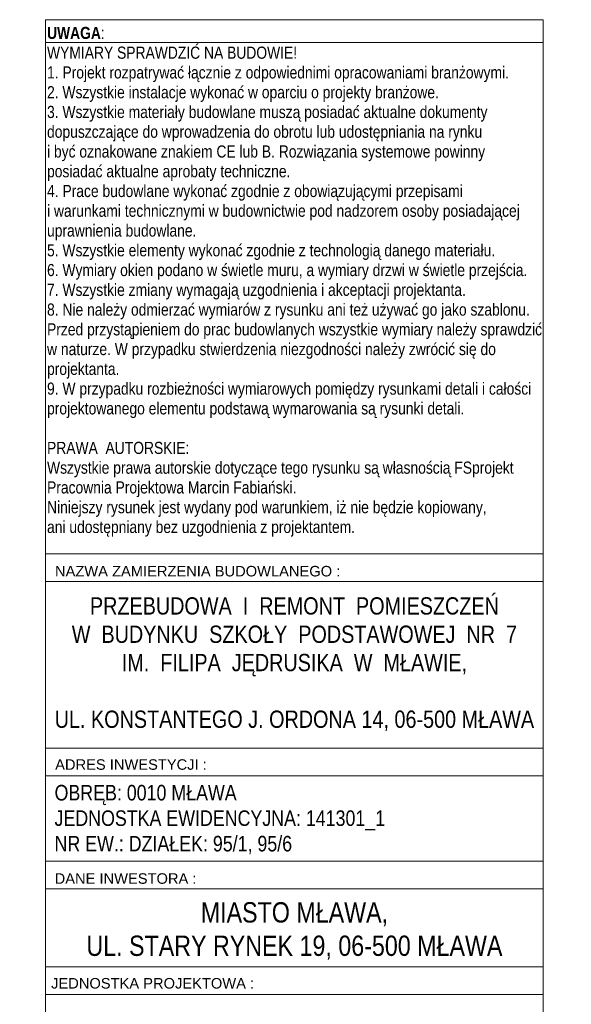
# Model space of a CAD drawing. Header units: centimetres. Extents: x 4440 to 22481, y -13438 to -10264.
# Tile 20 of 20: x 21843 to 22481, y -12301 to -11162. Entities that reach past the tile are written whole.
import ezdxf

# ---------------------------------------------------------------- set-up
doc = ezdxf.new("R2010")
doc.units = ezdxf.units.CM
doc.header["$MEASUREMENT"] = 0
doc.styles.add('GENERATED_STYLE_2', font='txt')
doc.styles.add('GENERATED_STYLE_3', font='txt')
doc.styles.add('GENERATED_STYLE_4', font='txt')

msp = doc.modelspace()

# ---------------------------------------------------------------- linework, layer by layer
at = {"color": 7, "linetype": 'Continuous', "lineweight": 13}
for p, q in [((21872.8, -11188.1), (22448.8, -11188.1)), ((21872.8, -11779.8), (22448.8, -11779.8)), ((21872.8, -11811.8), (22448.8, -11811.8)), ((21872.8, -12004.4), (22448.8, -12004.4)), ((21872.8, -12036.4), (22448.8, -12036.4)), ((21872.8, -12036.4), (22448.8, -12036.4)), ((21872.8, -12036.4), (22448.8, -12036.4)), ((21872.8, -12135.2), (22448.8, -12135.2)), ((21872.8, -12167.2), (22448.8, -12167.2)), ((21872.8, -12257.5), (22448.8, -12257.5)), ((21872.8, -12289.5), (22448.8, -12289.5))]:
    msp.add_line(p, q, dxfattribs=at)
at = {"color": 7, "linetype": 'Continuous', "lineweight": 13, "flags": 128}
msp.add_lwpolyline([(21872.8, -11161.7), (22448.8, -11161.7), (22448.8, -13438.4), (21872.8, -13438.4)], close=True, dxfattribs=at)

# ---------------------------------------------------------------- texts
at = {"color": 7, "linetype": 'Continuous', "lineweight": 13, "insert": (21874.4, -11170), "char_height": 14, "width": 574.382, "attachment_point": 1, "line_spacing_factor": 0.979573, "style": 'GENERATED_STYLE_4'}
msp.add_mtext('\\A1;{\\pql;\\fArial Narrow|b1|i0|c0|p34;UWAGA\\fArial Narrow|b0|i0|c0|p34;:  \\P\\pql;\\fArial Narrow|b0|i0|c0|p34;WYMIARY SPRAWDZIĆ NA BUDOWIE!\\P\\pql;\\fArial Narrow|b0|i0|c0|p34;1. Projekt rozpatrywać łącznie z odpowiednimi opracowaniami branżowymi.\\P\\pql;\\fArial Narrow|b0|i0|c0|p34;2. Wszystkie instalacje wykonać w oparciu o projekty branżowe.\\P\\pql;\\fArial Narrow|b0|i0|c0|p34;3. Wszystkie materiały budowlane muszą posiadać aktualne dokumenty \\P\\pql;\\fArial Narrow|b0|i0|c0|p34;dopuszczające do wprowadzenia do obrotu lub udostępniania na rynku \\P\\pql;\\fArial Narrow|b0|i0|c0|p34;i być oznakowane znakiem CE lub B. Rozwiązania systemowe powinny \\P\\pql;\\fArial Narrow|b0|i0|c0|p34;posiadać aktualne aprobaty techniczne.\\P\\pql;\\fArial Narrow|b0|i0|c0|p34;4. Prace budowlane wykonać zgodnie z obowiązującymi przepisami \\P\\pql;\\fArial Narrow|b0|i0|c0|p34;i warunkami technicznymi w budownictwie pod nadzorem osoby posiadającej\\P\\pql;\\fArial Narrow|b0|i0|c0|p34;uprawnienia budowlane.\\P\\pql;\\fArial Narrow|b0|i0|c0|p34;5. Wszystkie elementy wykonać zgodnie z technologią danego materiału.\\P\\pql;\\fArial Narrow|b0|i0|c0|p34;6. Wymiary okien podano w świetle muru, a wymiary drzwi w świetle przejścia.\\P\\pql;\\fArial Narrow|b0|i0|c0|p34;7. Wszystkie zmiany wymagają uzgodnienia i akceptacji projektanta.\\P\\pql;\\fArial Narrow|b0|i0|c0|p34;8. Nie należy odmierzać wymiarów z rysunku ani też używać go jako szablonu.\\P\\pql;\\fArial Narrow|b0|i0|c0|p34;Przed przystąpieniem do prac budowlanych wszystkie wymiary należy sprawdzić w naturze. W przypadku stwierdzenia niezgodności należy zwrócić się do projektanta.\\P\\pql;\\fArial Narrow|b0|i0|c0|p34;9. W przypadku rozbieżności wymiarowych pomiędzy rysunkami detali i całości projektowanego elementu podstawą wymarowania są rysunki detali.     \\P\\pql;\\fArial Narrow|b0|i0|c0|p34;\\P\\pql;\\fArial Narrow|b0|i0|c0|p34;PRAWA  AUTORSKIE:\\P\\pql;\\fArial Narrow|b0|i0|c0|p34;Wszystkie prawa autorskie dotyczące tego rysunku są własnością FSprojekt \\P\\pql;\\fArial Narrow|b0|i0|c0|p34;Pracownia Projektowa Marcin Fabiański.\\P\\pql;\\fArial Narrow|b0|i0|c0|p34;Niniejszy rysunek jest wydany pod warunkiem, iż nie będzie kopiowany, \\P\\pql;\\fArial Narrow|b0|i0|c0|p34;ani udostępniany bez uzgodnienia z projektantem.}', dxfattribs=at)
at = {"color": 7, "linetype": 'Continuous', "lineweight": 13, "char_height": 12.16, "attachment_point": 4, "style": 'GENERATED_STYLE_2'}
for s, insert in [('\\A1;{\\pql;\\fArial|b0|i0|c238|p38;NAZWA ZAMIERZENIA BUDOWLANEGO :}', (21883.6, -11799.8)), ('\\A1;{\\pql;\\fArial|b0|i0|c238|p38;ADRES INWESTYCJI :}', (21883.8, -12023.5)), ('\\A1;{\\pql;\\fArial|b0|i0|c238|p38;DANE \\fArial|b0|i0|c238|p38;INWESTOR\\fArial|b0|i0|c238|p38;A\\fArial|b0|i0|c238|p38; :}', (21883.2, -12155.4)), ('\\A1;{\\pql;\\fArial|b0|i0|c238|p38;JEDNOSTKA PROJEKTOWA\\fArial|b0|i0|c238|p38; :}', (21879.1, -12276.6))]:
    msp.add_mtext(s, dxfattribs=dict(at, insert=insert))
at = {"color": 7, "linetype": 'Continuous', "lineweight": 13, "style": 'GENERATED_STYLE_3'}
for s, insert, char_height, attachment_point, line_spacing_factor in [('\\A1;{\\pqc;\\fArial Narrow|b0|i0|c0|p34;PRZEBUDOWA  I  REMONT  POMIESZCZEŃ \\P\\pqc;\\fArial Narrow|b0|i0|c0|p34;W  BUDYNKU  SZKOŁY  PODSTAWOWEJ  NR  7 \\P\\pqc;\\fArial Narrow|b0|i0|c0|p34;IM.  FILIPA  JĘDRUSIKA  W  MŁAWIE, \\P\\pqc;\\fArial Narrow|b0|i0|c0|p34;\\P\\pqc;\\fArial Narrow|b0|i0|c0|p34;UL. KONSTANTEGO J. ORDONA 14, 06-500 MŁAWA}', (22160.8, -11829.9), 20, 2, 0.982922), ('\\A1;{\\pql;\\fArial Narrow|b0|i0|c0|p34;OBRĘB: 0010 MŁAWA\\P\\pql;\\fArial Narrow|b0|i0|c0|p34;JEDNOSTKA EWIDENCYJNA: 141301_1\\P\\pql;\\fArial Narrow|b0|i0|c0|p34;NR EW.: DZIAŁEK: 95/1, 95/6}', (21883.1, -12047), 18, 1, 0.982044), ('\\A1;{\\pqc;\\fArial Narrow|b0|i0|c0|p34;MIASTO MŁAWA, \\P\\pqc;\\fArial Narrow|b0|i0|c0|p34;UL. STARY RYNEK 19, 06-500 MŁAWA}', (22160.8, -12182.7), 23.5, 2, 0.985871)]:
    msp.add_mtext(s, dxfattribs=dict(at, insert=insert, char_height=char_height, attachment_point=attachment_point, line_spacing_factor=line_spacing_factor))

doc.saveas('drawing.dxf')
